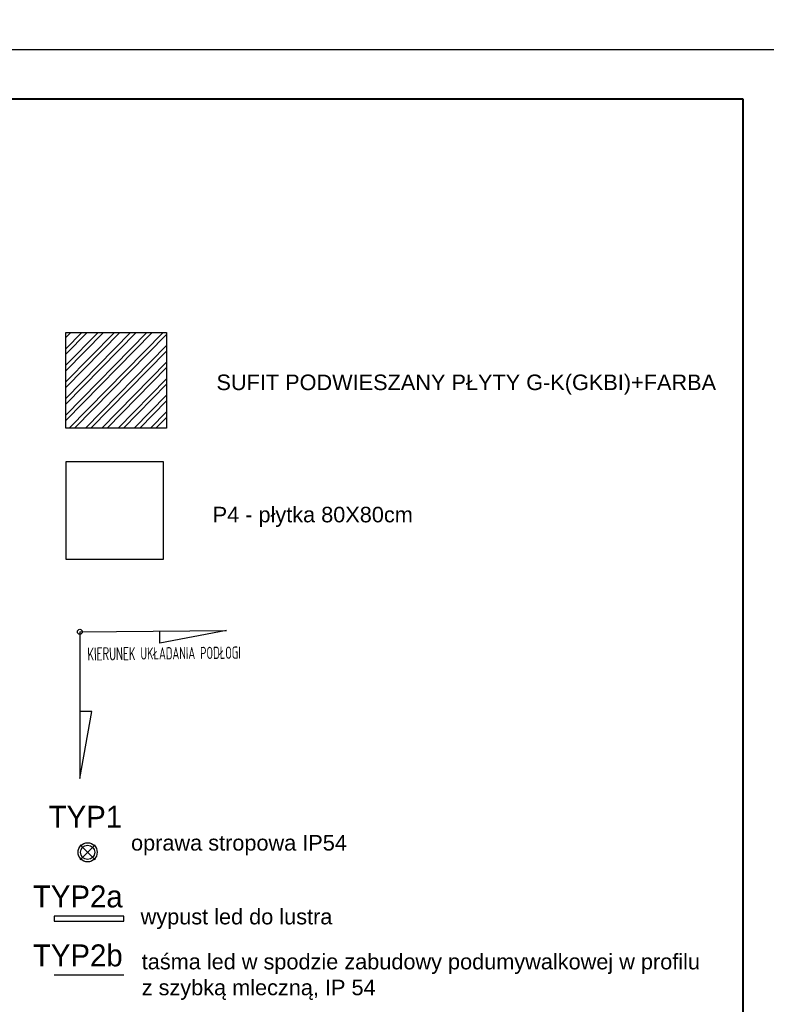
# Model space of a CAD drawing. Header units: centimetres. Extents: x -15121 to 30567, y -60641 to 0.
# Tile 109 of 256: x 5292 to 5904, y -25192 to -24384. Entities that reach past the tile are written whole.
import ezdxf

# ---------------------------------------------------------------- set-up
doc = ezdxf.new("R2010")
doc.units = ezdxf.units.CM
doc.header["$LTSCALE"] = 60
doc.layers.add('A Obramowanie', color=7, linetype='Continuous', lineweight=15, plot=False)
doc.layers.add('A Ramka', color=5, linetype='Continuous', lineweight=40)
doc.layers.add('A tabelka ogólna 25', color=7, linetype='Continuous', lineweight=20)
for name, color, linetype in [('AIKA lampy i wyłaczniki2', 150, 'Continuous'), ('AIKA lampy sanitariaty', 3, 'Continuous'), ('AIKA sufity podwieszane', 8, 'Continuous'), ('AIKA widokowe', 7, 'Continuous')]:
    doc.layers.add(name, color=color, linetype=linetype)
doc.styles.add('Annotative', font='arial.ttf')
doc.styles.add('RomanS', font='romans.shx')
doc.styles.add('TableTextStyle', font='txt')

msp = doc.modelspace()

# ---------------------------------------------------------------- hatches: boundary and pattern name
at = {"layer": 'AIKA sufity podwieszane', "transparency": 33554610}
h = msp.add_hatch(dxfattribs=at)
h.set_pattern_fill('ANSI32', color=8, angle=0.6)
h.set_pattern_definition([(45.6, (421.975, 869.464), (-6.8053523, 6.6642933), []), (45.6, (426.465, 869.511), (-6.8053523, 6.6642933), [])])
h.paths.add_polyline_path([(5412.6757, -24719.2453), (5412.6757, -24640.6413), (5330.0953, -24640.6413), (5330.0953, -24719.2453)])

# ---------------------------------------------------------------- linework, layer by layer
at = {"layer": 'A Obramowanie', "transparency": 33554610}
msp.add_lwpolyline([(5922.788, -25975.0194), (3689.6487, -25975.0194), (3689.6487, -24408.9094), (5922.788, -24408.9094)], close=True, dxfattribs=at)
at = {"layer": 'A Ramka', "transparency": 33554610}
msp.add_lwpolyline([(5885.193, -24449.4644), (3727.2437, -24449.4644), (3727.2437, -25934.4644), (5885.193, -25934.4644)], close=True, dxfattribs=at)
at = {"layer": 'AIKA lampy i wyłaczniki2'}
for p, q in [((5341.8837, -25060.921), (5354.0308, -25073.0681)), ((5354.0308, -25060.921), (5341.8837, -25073.0681))]:
    msp.add_line(p, q, dxfattribs=at)
for radius in [7.8449, 5.8413]:
    msp.add_circle((5347.9573, -25066.9945), radius, dxfattribs=at)
at = {"layer": 'AIKA lampy sanitariaty'}
msp.add_line((5377.6374, -25167.7509), (5320.6374, -25167.7509), dxfattribs=at)
msp.add_lwpolyline([(5320.6374, -25123.3941), (5377.6374, -25123.3941), (5377.6374, -25119.3941), (5320.6374, -25119.3941)], close=True, dxfattribs=at)
at = {"layer": 'AIKA sufity podwieszane', "color": 7, "transparency": 33554610}
msp.add_lwpolyline([(5330.0953, -24640.6413), (5412.6757, -24640.6413), (5412.6757, -24719.2453), (5330.0953, -24719.2453)], close=True, dxfattribs=at)
at = {"layer": 'AIKA widokowe', "color": 2}
for p, q in [((5407.1347, -24895.4785), (5407.0396, -24885.5275)), ((5461.7518, -24885.0048), (5407.1347, -24895.4785)), ((5341.567, -25006.3627), (5351.5185, -24951.648)), ((5351.5185, -24951.648), (5341.567, -24951.648))]:
    msp.add_line(p, q, dxfattribs=at)
msp.add_lwpolyline([(3689.6487, -23816.6307), (17422.067, -23816.6307), (17422.067, -24408.9094), (3689.6487, -24408.9094)], close=True, dxfattribs=at)
at = {"layer": 'AIKA widokowe', "color": 8}
msp.add_lwpolyline([(5330.0953, -24826.7017), (5410.0953, -24826.7017), (5410.0953, -24746.7017), (5330.0953, -24746.7017)], close=True, dxfattribs=at)
at = {"layer": 'AIKA widokowe', "color": 2}
for points in [[(5341.5476, -24886.1531), (5461.7518, -24885.0048)], [(5341.567, -24886.153), (5341.567, -25006.3627)]]:
    msp.add_lwpolyline(points, dxfattribs=at)
msp.add_circle((5341.5573, -24886.153), 2, dxfattribs=at)
msp.add_circle((5341.5573, -24886.153), 2, dxfattribs=at)

# ---------------------------------------------------------------- texts
at = {"layer": 'A tabelka ogólna 25', "transparency": 33554610, "char_height": 12.727273, "attachment_point": 1, "style": 'Annotative'}
for s, insert in [('{\\C7;\\P\\P\\fArial|b0|i0|c238|p34;SUFIT PODWIESZANY PŁYTY G-K(GKBI)+FARBA}', (5453.5516, -24632.8164)), ('{\\C7;\\P\\PP4 - płytka 80X80cm }', (5450.4579, -24741.254))]:
    msp.add_mtext(s, dxfattribs=dict(at, insert=insert))
for s, insert, width in [('{\\C7;\\P\\P  oprawa stropowa IP54}', (5373.6784, -25010.4061), 285.521666), ('{\\C7;\\P\\P  wypust led do lustra}', (5381.547, -25070.9359), 285.521666), ('{\\C7;\\P\\Ptaśma led w spodzie zabudowy podumywalkowej w profilu z szybką mleczną, IP 54}', (5392.3184, -25107.8106), 469.714936)]:
    msp.add_mtext(s, dxfattribs=dict(at, insert=insert, width=width))
at = {"layer": 'AIKA lampy sanitariaty', "style": 'TableTextStyle'}
for s, p in [('TYP1', (5316.0437, -25046.8577)), ('TYP2a', (5303.1182, -25112.1623)), ('TYP2b', (5303.1182, -25160.5191))]:
    msp.add_text(s, height=18, dxfattribs=at).set_placement(p)
at = {"layer": 'AIKA widokowe', "color": 2, "insert": (5347.7866, -24899.4085), "char_height": 10, "width": 237.48282, "attachment_point": 1, "rotation": 0.5473205, "style": 'RomanS'}
msp.add_mtext('{\\W0.6;KIERUNEK UKŁADANIA PODŁOGI}', dxfattribs=at)

doc.saveas('drawing.dxf')
